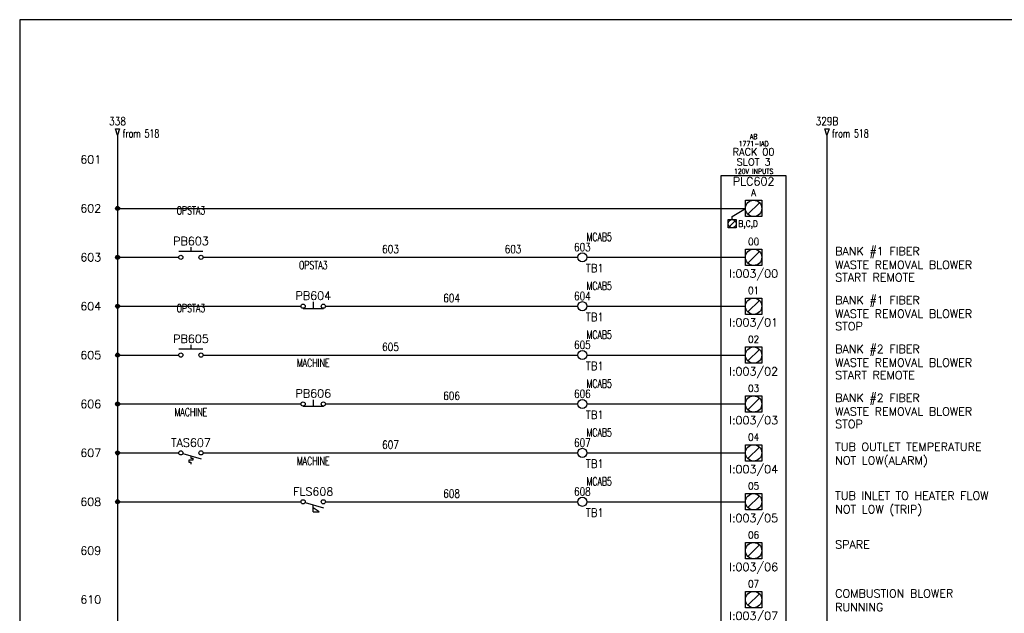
# Model space of a CAD drawing. Header units: inches. Extents: x 0 to 30, y 0 to 19.
# Tile 2 of 4: x 0 to 15.1, y 9.9 to 19. Entities that reach past the tile are written whole.
import ezdxf
from ezdxf.enums import TextEntityAlignment as Align

# ---------------------------------------------------------------- set-up
doc = ezdxf.new("R2010")
doc.units = ezdxf.units.IN
doc.header["$MEASUREMENT"] = 0
for name, color, linetype in [('BLK_18AWG', 251, 'Continuous'), ('DESC', 1, 'Continuous'), ('LOC', 140, 'Continuous'), ('MISC', 30, 'Continuous'), ('RED_18AWG', 1, 'Continuous'), ('SYMS', 7, 'Continuous'), ('TAGS', 30, 'Continuous'), ('TERMS', 6, 'Continuous'), ('WHT_16AWG', 7, 'Continuous'), ('WIRECOPY', 52, 'Continuous'), ('WIRENO', 3, 'Continuous'), ('WIREREF', 52, 'Continuous'), ('WIREREF_DEST', 62, 'Continuous'), ('XREF', 7, 'Continuous')]:
    doc.layers.add(name, color=color, linetype=linetype)
doc.layers.add('Viewports', color=3, linetype='Continuous', plot=False)
doc.styles.add('LEGACY', font='romans.shx')
doc.styles.add('WD', font='romans.shx')

# ---------------------------------------------------------------- blocks, each defined once
blk = doc.blocks.new('PLCIO_7923')
at = {"layer": 'SYMS'}
for p, q in [((0.5, 0.5), (-0.5, 0.5)), ((-0.5, 0.5), (-0.5, -13.125)), ((0.5, -13.125), (0.5, 0.5)), ((-0.328, -0.125), (-0.125, 0)), ((-0.125, 0.125), (0.125, 0.125)), ((-0.125, -0.125), (-0.125, 0.125)), ((0.088, 0.088), (-0.088, -0.088)), ((0.125, 0.125), (0.125, -0.125)), ((-0.328, -0.172), (-0.328, -0.125)), ((0.125, -0.125), (-0.125, -0.125)), ((-0.391, -0.172), (-0.266, -0.172)), ((-0.391, -0.297), (-0.391, -0.172)), ((-0.266, -0.297), (-0.391, -0.297)), ((-0.284, -0.19), (-0.372, -0.279)), ((-0.266, -0.172), (-0.266, -0.297)), ((-0.125, -0.625), (0.125, -0.625)), ((-0.125, -0.875), (-0.125, -0.625)), ((-0.125, -0.625), (0.125, -0.625)), ((-0.125, -0.875), (-0.125, -0.625)), ((0.088, -0.662), (-0.088, -0.838)), ((0.125, -0.625), (0.125, -0.875)), ((0.125, -0.625), (0.125, -0.875)), ((0.125, -0.875), (-0.125, -0.875)), ((0.125, -0.875), (-0.125, -0.875)), ((-0.125, -1.375), (0.125, -1.375)), ((-0.125, -1.625), (-0.125, -1.375)), ((-0.125, -1.375), (0.125, -1.375)), ((-0.125, -1.625), (-0.125, -1.375)), ((0.088, -1.412), (-0.088, -1.588)), ((0.125, -1.375), (0.125, -1.625)), ((0.125, -1.375), (0.125, -1.625)), ((0.125, -1.625), (-0.125, -1.625)), ((0.125, -1.625), (-0.125, -1.625)), ((-0.125, -2.125), (0.125, -2.125)), ((-0.125, -2.375), (-0.125, -2.125)), ((-0.125, -2.125), (0.125, -2.125)), ((-0.125, -2.375), (-0.125, -2.125)), ((0.088, -2.162), (-0.088, -2.338)), ((0.125, -2.125), (0.125, -2.375)), ((0.125, -2.125), (0.125, -2.375)), ((0.125, -2.375), (-0.125, -2.375)), ((0.125, -2.375), (-0.125, -2.375)), ((-0.125, -2.875), (0.125, -2.875)), ((-0.125, -3.125), (-0.125, -2.875)), ((-0.125, -2.875), (0.125, -2.875)), ((-0.125, -3.125), (-0.125, -2.875)), ((0.088, -2.912), (-0.088, -3.088)), ((0.125, -2.875), (0.125, -3.125)), ((0.125, -2.875), (0.125, -3.125)), ((0.125, -3.125), (-0.125, -3.125)), ((0.125, -3.125), (-0.125, -3.125)), ((-0.125, -3.625), (0.125, -3.625)), ((-0.125, -3.875), (-0.125, -3.625)), ((-0.125, -3.625), (0.125, -3.625)), ((-0.125, -3.875), (-0.125, -3.625)), ((0.088, -3.662), (-0.088, -3.838)), ((0.125, -3.625), (0.125, -3.875)), ((0.125, -3.625), (0.125, -3.875)), ((0.125, -3.875), (-0.125, -3.875)), ((0.125, -3.875), (-0.125, -3.875)), ((-0.125, -4.375), (0.125, -4.375)), ((-0.125, -4.625), (-0.125, -4.375)), ((-0.125, -4.375), (0.125, -4.375)), ((-0.125, -4.625), (-0.125, -4.375)), ((0.125, -4.375), (0.125, -4.625)), ((0.125, -4.375), (0.125, -4.625)), ((0.088, -4.412), (-0.088, -4.588)), ((0.125, -4.625), (-0.125, -4.625)), ((0.125, -4.625), (-0.125, -4.625)), ((-0.125, -5.125), (0.125, -5.125)), ((-0.125, -5.375), (-0.125, -5.125)), ((-0.125, -5.125), (0.125, -5.125)), ((-0.125, -5.375), (-0.125, -5.125)), ((0.125, -5.125), (0.125, -5.375)), ((0.125, -5.125), (0.125, -5.375)), ((0.088, -5.162), (-0.088, -5.338)), ((0.125, -5.375), (-0.125, -5.375)), ((0.125, -5.375), (-0.125, -5.375)), ((-0.125, -5.875), (0.125, -5.875)), ((-0.125, -6.125), (-0.125, -5.875)), ((-0.125, -5.875), (0.125, -5.875)), ((-0.125, -6.125), (-0.125, -5.875)), ((0.125, -5.875), (0.125, -6.125)), ((0.125, -5.875), (0.125, -6.125)), ((0.088, -5.912), (-0.088, -6.088)), ((0.125, -6.125), (-0.125, -6.125)), ((0.125, -6.125), (-0.125, -6.125))]:
    blk.add_line(p, q, dxfattribs=at)
for centre, radius in [((0, 0), 0.125), ((-0.328, -0.234), 0.0625), ((0, -0.75), 0.125), ((0, -1.5), 0.125), ((0, -2.25), 0.125), ((0, -3), 0.125), ((0, -3.75), 0.125), ((0, -4.5), 0.125), ((0, -5.25), 0.125), ((0, -6), 0.125)]:
    blk.add_circle(centre, radius, dxfattribs=at)
at = {"layer": 'SYMS', "style": 'LEGACY'}
for tag, height, width, p in [('LOC', 0.0781, 0.8, (0, 1.17)), ('MFG', 0.0781, 0.8, (0, 1.062)), ('CAT', 0.0781, 0.9, (0, 0.953)), ('DESC', 0.0781, 0.8, (0, 0.53)), ('TERM01', 0.109, 0.9, (0, 0.188)), ('TERM02', 0.109, 0.9, (0, -0.562)), ('TERM03', 0.109, 0.9, (0, -1.312)), ('TERM04', 0.109, 0.9, (0, -2.062)), ('TERM05', 0.109, 0.9, (0, -2.812)), ('TERM06', 0.109, 0.9, (0, -3.562)), ('TERM07', 0.109, 0.9, (0, -4.312)), ('TERM08', 0.109, 0.9, (0, -5.062)), ('TERM09', 0.109, 0.9, (0, -5.812)), ('TERM10', 0.109, 0.9, (0, -6.562)), ('TERM11', 0.109, 0.9, (0, -7.312)), ('TERM12', 0.109, 0.9, (0, -8.062)), ('TERM13', 0.109, 0.9, (0, -8.812)), ('TERM14', 0.109, 0.9, (0, -9.562)), ('TERM15', 0.109, 0.9, (0, -10.312)), ('TERM16', 0.109, 0.9, (0, -11.062)), ('TERM17', 0.109, 0.9, (0, -11.812)), ('TERM18', 0.109, 0.9, (0, -12.562))]:
    blk.add_attdef(tag, text='', height=height, dxfattribs=dict(at, width=width)).set_placement(p, align=Align.CENTER)
at = {"layer": 'SYMS', "linetype": 'Continuous', "style": 'LEGACY', "flags": 9}
blk.add_attdef('ASSYCODE', text='', height=0.01, dxfattribs=at).set_placement((0.23, 1.071), align=Align.CENTER)
at = {"layer": 'SYMS', "style": 'LEGACY'}
for tag, p in [('LINE1', (0, 0.812)), ('LINE2', (0, 0.656)), ('TAG', (0, 0.353))]:
    blk.add_attdef(tag, text='', height=0.109, dxfattribs=at).set_placement(p, align=Align.CENTER)
at = {"layer": 'SYMS', "style": 'LEGACY', "flags": 1}
for tag, p in [('X4TERM01', (-0.125, 0)), ('X4TERM02', (-0.125, -0.75)), ('X4TERM03', (-0.125, -1.5)), ('X4TERM04', (-0.125, -2.25)), ('X4TERM05', (-0.125, -3)), ('X4TERM06', (-0.125, -3.75)), ('X4TERM07', (-0.125, -4.5)), ('X4TERM08', (-0.125, -5.25)), ('X4TERM09', (-0.125, -6)), ('X4TERM10', (-0.125, -6.75)), ('X4TERM11', (-0.125, -7.5)), ('X4TERM12', (-0.125, -8.25)), ('X4TERM13', (-0.125, -9)), ('X4TERM14', (-0.125, -9.75)), ('X4TERM15', (-0.125, -10.5)), ('X4TERM16', (-0.125, -11.25)), ('X4TERM17', (-0.125, -12)), ('X1TERM18', (0.125, -12.75))]:
    blk.add_attdef(tag, p, '', height=0.01, dxfattribs=at)
at = {"layer": 'SYMS', "style": 'LEGACY', "width": 0.9}
for tag, p in [('TERMDESC01', (-0.172, -0.062)), ('TERMDESC02', (-0.188, -0.812)), ('TERMDESC03', (-0.188, -1.562)), ('TERMDESC04', (-0.188, -2.312)), ('TERMDESC05', (-0.188, -3.062)), ('TERMDESC06', (-0.188, -3.812)), ('TERMDESC07', (-0.188, -4.562)), ('TERMDESC08', (-0.188, -5.312)), ('TERMDESC09', (-0.188, -6.062)), ('TERMDESC10', (-0.188, -6.812)), ('TERMDESC11', (-0.188, -7.562)), ('TERMDESC12', (-0.188, -8.312)), ('TERMDESC13', (-0.188, -9.062)), ('TERMDESC14', (-0.188, -9.812)), ('TERMDESC15', (-0.188, -10.562)), ('TERMDESC16', (-0.188, -11.312)), ('TERMDESC17', (-0.188, -12.062))]:
    blk.add_attdef(tag, text='', height=0.0781, dxfattribs=at).set_placement(p, align=Align.TOP_RIGHT)
for tag, height, p in [('TERM', 0.0938, (-0.234, -0.188)), ('TERMDESC18', 0.0781, (0.188, -12.812))]:
    blk.add_attdef(tag, text='', height=height, dxfattribs=at).set_placement(p, align=Align.TOP_LEFT)
for tag, p in [('DESCA02', (1.25, -0.719)), ('DESCB02', (1.25, -0.859)), ('DESCC02', (1.25, -1)), ('DESCD02', (1.25, -1.141)), ('DESCE02', (1.25, -1.281)), ('DESCA03', (1.25, -1.469)), ('DESCB03', (1.25, -1.609)), ('DESCC03', (1.25, -1.75)), ('DESCD03', (1.25, -1.891)), ('DESCE03', (1.25, -2.031)), ('DESCA04', (1.25, -2.219)), ('DESCB04', (1.25, -2.359)), ('DESCC04', (1.25, -2.5)), ('DESCD04', (1.25, -2.641)), ('DESCE04', (1.25, -2.781)), ('DESCA05', (1.25, -2.969)), ('DESCB05', (1.25, -3.109)), ('DESCC05', (1.25, -3.25)), ('DESCD05', (1.25, -3.391)), ('DESCE05', (1.25, -3.531)), ('DESCA06', (1.25, -3.719)), ('DESCB06', (1.25, -3.859)), ('DESCC06', (1.25, -4)), ('DESCD06', (1.25, -4.141)), ('DESCE06', (1.25, -4.281)), ('DESCA07', (1.25, -4.469)), ('DESCB07', (1.25, -4.609)), ('DESCC07', (1.25, -4.75)), ('DESCD07', (1.25, -4.891)), ('DESCE07', (1.25, -5.031)), ('DESCA08', (1.25, -5.219)), ('DESCB08', (1.25, -5.359)), ('DESCC08', (1.25, -5.5)), ('DESCD08', (1.25, -5.641)), ('DESCE08', (1.25, -5.781)), ('DESCA09', (1.25, -5.969)), ('DESCB09', (1.25, -6.109)), ('DESCC09', (1.25, -6.25)), ('DESCD09', (1.25, -6.391)), ('DESCE09', (1.25, -6.531)), ('DESCA10', (1.25, -6.719)), ('DESCB10', (1.25, -6.859)), ('DESCC10', (1.25, -7)), ('DESCD10', (1.25, -7.141)), ('DESCE10', (1.25, -7.281)), ('DESCA11', (1.25, -7.469)), ('DESCB11', (1.25, -7.609)), ('DESCC11', (1.25, -7.75)), ('DESCD11', (1.25, -7.891)), ('DESCE11', (1.25, -8.031)), ('DESCA12', (1.25, -8.219)), ('DESCB12', (1.25, -8.359)), ('DESCC12', (1.25, -8.5)), ('DESCD12', (1.25, -8.641)), ('DESCE12', (1.25, -8.781)), ('DESCA13', (1.25, -8.969)), ('DESCB13', (1.25, -9.109)), ('DESCC13', (1.25, -9.25)), ('DESCD13', (1.25, -9.391)), ('DESCE13', (1.25, -9.531)), ('DESCA14', (1.25, -9.719)), ('DESCB14', (1.25, -9.859)), ('DESCC14', (1.25, -10)), ('DESCD14', (1.25, -10.141)), ('DESCE14', (1.25, -10.281)), ('DESCA15', (1.25, -10.469)), ('DESCB15', (1.25, -10.609)), ('DESCC15', (1.25, -10.75)), ('DESCD15', (1.25, -10.891)), ('DESCE15', (1.25, -11.031)), ('DESCA16', (1.25, -11.219)), ('DESCB16', (1.25, -11.359)), ('DESCC16', (1.25, -11.5)), ('DESCD16', (1.25, -11.641)), ('DESCE16', (1.25, -11.781)), ('DESCA17', (1.25, -11.969)), ('DESCB17', (1.25, -12.109)), ('DESCC17', (1.25, -12.25)), ('DESCD17', (1.25, -12.391)), ('DESCE17', (1.25, -12.531))]:
    blk.add_attdef(tag, p, '', height=0.109, dxfattribs=at)
at = {"layer": 'SYMS', "style": 'LEGACY'}
for tag, p in [('TAGA02', (0, -0.938)), ('TAGA03', (0, -1.688)), ('TAGA04', (0, -2.438)), ('TAGA05', (0, -3.188)), ('TAGA06', (0, -3.938)), ('TAGA07', (0, -4.688)), ('TAGA08', (0, -5.438)), ('TAGA09', (0, -6.188)), ('TAGA10', (0, -6.938)), ('TAGA11', (0, -7.688)), ('TAGA12', (0, -8.438)), ('TAGA13', (0, -9.188)), ('TAGA14', (0, -9.938)), ('TAGA15', (0, -10.688)), ('TAGA16', (0, -11.438)), ('TAGA17', (0, -12.188))]:
    blk.add_attdef(tag, text='', height=0.109, dxfattribs=at).set_placement(p, align=Align.TOP_CENTER)
blk = doc.blocks.new('HTS11')
at = {"linetype": 'Continuous'}
blk.add_line((-0.125, -0.01), (0.157, -0.091), dxfattribs=at)
for p, q in [((0.031, -0.111), (-0.031, -0.111)), ((-0.031, -0.111), (-0.031, -0.142)), ((-0.031, -0.142), (0, -0.142)), ((0, -0.046), (0, -0.08)), ((0, -0.08), (0.031, -0.08)), ((0, -0.142), (0, -0.174)), ((0.031, -0.08), (0.031, -0.111))]:
    blk.add_line(p, q)
for centre in [(-0.155, 0), (0.155, 0)]:
    blk.add_circle(centre, 0.0322)
at = {"style": 'WD', "width": 0.7}
for tag, p in [('INST', (0, 0.732)), ('LOC', (0, 0.562)), ('DESC1', (0, 0.406)), ('DESC2', (0, 0.25)), ('XREF', (0, -0.332))]:
    blk.add_attdef(tag, text='', height=0.125, dxfattribs=at).set_placement(p, align=Align.CENTER)
at = {"style": 'WD'}
blk.add_attdef('TAG1', text='', height=0.125, dxfattribs=at).set_placement((0, 0.094), align=Align.CENTER)
for tag, p, height, flags in [('X4TERM01', (-0.188, 0), 0.0125, 1), ('CONTACT', (0.038, 0.02), 0.01, 1), ('FAMILY', (0.038, 0.037), 0.01, 9), ('X1TERM02', (0.188, 0), 0.0125, 1)]:
    blk.add_attdef(tag, p, '', height=height, dxfattribs=dict(at, flags=flags))
for tag, p in [('X2LINK', (0, 0.031)), ('X8LINK', (0, -0.219))]:
    blk.add_attdef(tag, p, '', height=0.01, dxfattribs=at)
at = {"linetype": 'Continuous', "style": 'WD', "flags": 9}
for tag, p in [('CAT', (0.063, -0.007)), ('ASSYCODE', (0.062, -0.047)), ('MFG', (0.063, -0.027))]:
    blk.add_attdef(tag, text='', height=0.01, dxfattribs=at).set_placement(p, align=Align.CENTER)
at = {"linetype": 'Continuous', "style": 'WD', "flags": 8}
blk.add_attdef('TERM01', text='', height=0.125, dxfattribs=at).set_placement((-0.25, -0.016), align=Align.TOP_RIGHT)
blk.add_attdef('TERM02', text='', height=0.125, dxfattribs=at).set_placement((0.25, -0.016), align=Align.TOP_LEFT)
at = {"style": 'WD', "width": 0.7}
for tag, p in [('RATING1', (0.281, -0.294)), ('WDTAGALT', (0.281, -0.466))]:
    blk.add_attdef(tag, p, '', height=0.125, dxfattribs=at)
blk = doc.blocks.new('HFS11')
at = {"linetype": 'Continuous'}
blk.add_line((-0.125, -0.01), (0.157, -0.091), dxfattribs=at)
for p, q in [((0, -0.156), (0, -0.046)), ((0.093, -0.156), (0, -0.094)), ((0, -0.156), (0.093, -0.156))]:
    blk.add_line(p, q)
for centre in [(-0.155, 0), (0.155, 0)]:
    blk.add_circle(centre, 0.0322)
at = {"style": 'WD', "width": 0.7}
for tag, p in [('INST', (0, 0.732)), ('LOC', (0, 0.562)), ('DESC1', (0, 0.406)), ('DESC2', (0, 0.25)), ('XREF', (0, -0.348)), ('WDTAGALT', (-0.009, -0.5))]:
    blk.add_attdef(tag, text='', height=0.125, dxfattribs=at).set_placement(p, align=Align.CENTER)
at = {"style": 'WD'}
blk.add_attdef('TAG1', text='', height=0.125, dxfattribs=at).set_placement((0, 0.094), align=Align.CENTER)
for tag, p, height, flags in [('X4TERM01', (-0.188, 0), 0.0125, 1), ('CONTACT', (0.038, 0.02), 0.01, 1), ('FAMILY', (0.038, 0.037), 0.01, 9), ('X1TERM02', (0.188, 0), 0.0125, 1)]:
    blk.add_attdef(tag, p, '', height=height, dxfattribs=dict(at, flags=flags))
for tag, p in [('X2LINK', (0, 0.047)), ('X8LINK', (0, -0.203))]:
    blk.add_attdef(tag, p, '', height=0.01, dxfattribs=at)
at = {"linetype": 'Continuous', "style": 'WD', "flags": 9}
for tag, p in [('CAT', (0.063, -0.007)), ('ASSYCODE', (0.062, -0.047)), ('MFG', (0.063, -0.027))]:
    blk.add_attdef(tag, text='', height=0.01, dxfattribs=at).set_placement(p, align=Align.CENTER)
at = {"linetype": 'Continuous', "style": 'WD', "flags": 8}
blk.add_attdef('TERM01', text='', height=0.125, dxfattribs=at).set_placement((-0.25, -0.031), align=Align.TOP_RIGHT)
blk.add_attdef('TERM02', text='', height=0.125, dxfattribs=at).set_placement((0.25, -0.031), align=Align.TOP_LEFT)
at = {"style": 'WD', "width": 0.7}
blk.add_attdef('RATING1', (0.249, -0.313), '', height=0.125, dxfattribs=at)
blk = doc.blocks.new('WDDOT')
for radius in [0.03, 0.0187, 0.00929]:
    blk.add_circle((0, 0), radius)
blk = doc.blocks.new('WD_MLRH')
at = {"style": 'WD'}
blk.add_attdef('RUNGFIRST', text='', height=0.125, dxfattribs=at).set_placement((-0.25, 0), align=Align.MIDDLE_RIGHT)
at = {"style": 'WD', "flags": 1}
for tag, p in [('RUNGHORV', (-0.25, -0.127)), ('RUNGINC', (-0.25, -0.163)), ('WIREMODE', (-0.25, -0.281)), ('RUNGDIST', (-0.25, -0.2)), ('RUNGCNT', (-0.25, -0.237)), ('WIREFMT', (-0.25, -0.321)), ('WIRE-START', (-0.25, -0.356)), ('WIRE-GSUF', (-0.25, -0.396)), ('PH3SPACE', (-0.25, -0.437))]:
    blk.add_attdef(tag, text='', height=0.025, dxfattribs=at).set_placement(p, align=Align.RIGHT)
blk = doc.blocks.new('HA1D2')
blk.add_lwpolyline([(0, 0.094), (0.031, 0.094), (0, 0), (-0.031, 0.094), (0, 0.094)])
at = {"style": 'WD', "width": 0.8, "flags": 8}
blk.add_attdef('WIRENO', text='', height=0.125, dxfattribs=at).set_placement((0, 0.15), align=Align.CENTER)
at = {"style": 'WD', "flags": 1}
for tag, p in [('X8TERM01', (0, 0)), ('SIGCODE', (0.026, 0.066))]:
    blk.add_attdef(tag, p, '', height=0.01, dxfattribs=at)
at = {"style": 'WD', "width": 0.7}
for tag, p in [('XREF', (0.077, -0.037)), ('DESC1', (0.077, -0.206))]:
    blk.add_attdef(tag, p, '', height=0.125, dxfattribs=at)
blk = doc.blocks.new('HPB12')
for p, q in [((0, 0.065), (0, -0.033)), ((-0.156, -0.033), (0.156, -0.033))]:
    blk.add_line(p, q)
for centre in [(-0.155, 0), (0.155, 0)]:
    blk.add_circle(centre, 0.0322)
at = {"style": 'WD', "width": 0.7}
for tag, p in [('INST', (0, 0.738)), ('LOC', (0, 0.568)), ('DESC1', (0, 0.412)), ('DESC2', (0, 0.255)), ('XREF', (0, -0.232))]:
    blk.add_attdef(tag, text='', height=0.125, dxfattribs=at).set_placement(p, align=Align.CENTER)
at = {"style": 'WD'}
blk.add_attdef('TAG1', text='', height=0.125, dxfattribs=at).set_placement((0, 0.099), align=Align.CENTER)
for tag, p, height, flags in [('X4TERM01', (-0.188, 0), 0.0125, 1), ('CONTACT', (0.054, 0.042), 0.01, 9), ('FAMILY', (0.054, 0.058), 0.01, 9), ('X1TERM02', (0.188, 0), 0.0125, 1)]:
    blk.add_attdef(tag, p, '', height=height, dxfattribs=dict(at, flags=flags))
for tag, p in [('X2LINK', (0, 0.125)), ('X8LINK', (0, -0.094))]:
    blk.add_attdef(tag, p, '', height=0.01, dxfattribs=at)
at = {"linetype": 'Continuous', "style": 'WD', "flags": 9}
for tag, p in [('MFG', (0.076, -0.006)), ('CAT', (0.076, 0.017)), ('ASSYCODE', (0.076, -0.022))]:
    blk.add_attdef(tag, text='', height=0.01, dxfattribs=at).set_placement(p, align=Align.CENTER)
at = {"linetype": 'Continuous', "style": 'WD', "flags": 8}
blk.add_attdef('TERM01', text='', height=0.125, dxfattribs=at).set_placement((-0.25, -0.031), align=Align.TOP_RIGHT)
blk.add_attdef('TERM02', text='', height=0.125, dxfattribs=at).set_placement((0.25, -0.031), align=Align.TOP_LEFT)
blk = doc.blocks.new('HT0W02')
blk.add_circle((0, 0), 0.0699)
at = {"style": 'WD'}
for tag, p, width in [('INST', (0.062, 0.42), 0.7), ('LOC', (0.062, 0.25), 0.7), ('DESC1', (0.053, -0.385), 0.8)]:
    blk.add_attdef(tag, p, '', height=0.125, dxfattribs=dict(at, width=width))
at = {"linetype": 'Continuous', "style": 'WD', "width": 0.8, "flags": 8}
blk.add_attdef('WIRENO', text='', height=0.125, dxfattribs=at).set_placement((0, 0.094), align=Align.CENTER)
at = {"style": 'WD', "flags": 1}
for tag, p, height in [('X4TERM01', (-0.07, 0), 0.0125), ('X4TERMDESC01', (-0.055, -0.023), 0.025), ('X2TERMDESC01', (-0.006, 0.029), 0.025), ('X2TERM01', (0, 0.07), 0.0125), ('STRIPSEQ', (0, 0), 0.00125), ('X1TERMDESC01', (0.039, -0.003), 0.025), ('X1TERM01', (0.07, 0), 0.0125), ('LINKTERM', (0, -0.002), 0.00125), ('X8TERM01', (0, -0.07), 0.0125), ('X8TERMDESC01', (0, -0.054), 0.025)]:
    blk.add_attdef(tag, p, '', height=height, dxfattribs=at)
at = {"linetype": 'Continuous', "style": 'WD'}
for tag, p, height, width, flags in [('TAGSTRIP', (0.053, -0.229), 0.125, 0.9, 8), ('CAT', (0.213, -0.406), 0.109, 0.8, 1), ('DESC2', (0.053, -0.541), 0.125, 0.8, 8), ('DESC3', (0.053, -0.698), 0.125, 0.8, 8)]:
    blk.add_attdef(tag, p, '', height=height, dxfattribs=dict(at, width=width, flags=flags))
at = {"linetype": 'Continuous', "style": 'WD', "width": 0.8, "flags": 1}
blk.add_attdef('MFG', text='', height=0.109, dxfattribs=at).set_placement((0.088, -0.406), align=Align.RIGHT)
at = {"style": 'WD', "width": 0.7, "flags": 1}
blk.add_attdef('ASSYCODE', (0.062, -0.281), '', height=0.01, dxfattribs=at)
blk = doc.blocks.new('HPB11')
for p, q in [((0, 0.156), (0, 0.094)), ((-0.185, 0.094), (0.18, 0.094))]:
    blk.add_line(p, q)
for centre in [(-0.155, 0), (0.155, 0)]:
    blk.add_circle(centre, 0.0322)
at = {"style": 'WD', "width": 0.7}
for tag, p in [('INST', (0, 0.826)), ('LOC', (0, 0.656)), ('DESC1', (0, 0.5)), ('DESC2', (0, 0.344)), ('XREF', (0, -0.219))]:
    blk.add_attdef(tag, text='', height=0.125, dxfattribs=at).set_placement(p, align=Align.CENTER)
at = {"style": 'WD'}
blk.add_attdef('TAG1', text='', height=0.125, dxfattribs=at).set_placement((0, 0.188), align=Align.CENTER)
for tag, p in [('X2LINK', (0, 0.219)), ('X8LINK', (0, 0))]:
    blk.add_attdef(tag, p, '', height=0.01, dxfattribs=at)
for tag, p, height, flags in [('FAMILY', (0.205, 0.152), 0.01, 9), ('X4TERM01', (-0.188, 0), 0.0125, 1), ('X1TERM02', (0.188, 0), 0.0125, 1), ('CONTACT', (0.205, 0.136), 0.01, 1)]:
    blk.add_attdef(tag, p, '', height=height, dxfattribs=dict(at, flags=flags))
at = {"linetype": 'Continuous', "style": 'WD', "flags": 9}
for tag, p in [('ASSYCODE', (0.23, 0.071)), ('MFG', (0.228, 0.089)), ('CAT', (0.23, 0.108))]:
    blk.add_attdef(tag, text='', height=0.01, dxfattribs=at).set_placement(p, align=Align.CENTER)
at = {"linetype": 'Continuous', "style": 'WD', "flags": 8}
blk.add_attdef('TERM01', text='', height=0.125, dxfattribs=at).set_placement((-0.25, -0.031), align=Align.TOP_RIGHT)
blk.add_attdef('TERM02', text='', height=0.125, dxfattribs=at).set_placement((0.25, -0.031), align=Align.TOP_LEFT)
blk = doc.blocks.new('WD_WNH')
at = {"linetype": 'Continuous', "style": 'WD', "width": 0.8}
blk.add_attdef('WIRENO', text='', height=0.125, dxfattribs=at).set_placement((0, 0.062), align=Align.CENTER)
at = {"style": 'WD', "flags": 1}
for tag, p in [('W01USER', (0, 0.078)), ('W02USER', (0, 0.07)), ('W03USER', (0, 0.062)), ('W04USER', (0, 0.055)), ('W05USER', (0, 0.047)), ('W06USER', (0, 0.039)), ('W07USER', (0, 0.031)), ('W08USER', (0, 0.023)), ('W09USER', (0, 0.016)), ('W10USER', (0, 0.008))]:
    blk.add_attdef(tag, text='', height=0.005, dxfattribs=at).set_placement(p, align=Align.CENTER)
blk = doc.blocks.new('WD_WCH')
at = {"linetype": 'Continuous', "style": 'WD', "width": 0.8}
blk.add_attdef('WIRECOPY', text='', height=0.125, dxfattribs=at).set_placement((0, 0.0625), align=Align.CENTER)

msp = doc.modelspace()

# ---------------------------------------------------------------- linework, layer by layer
at = {"layer": 'BLK_18AWG'}
for p, q in [((1.5, 17.25), (1.5, 2.25)), ((1.5, 16.125), (11.125, 16.125)), ((1.5, 15.375), (2.438, 15.375)), ((1.5, 14.625), (4.312, 14.625)), ((1.5, 13.875), (2.438, 13.875)), ((1.5, 13.125), (4.312, 13.125)), ((1.5, 12.375), (2.438, 12.375)), ((1.5, 11.625), (4.312, 11.625))]:
    msp.add_line(p, q, dxfattribs=at)
at = {"layer": 'RED_18AWG'}
for p, q in [((2.812, 15.375), (8.555, 15.375)), ((8.695, 15.375), (11.125, 15.375)), ((4.688, 14.625), (8.555, 14.625)), ((8.695, 14.625), (11.125, 14.625)), ((2.812, 13.875), (8.555, 13.875)), ((8.695, 13.875), (11.125, 13.875)), ((4.688, 13.125), (8.555, 13.125)), ((8.695, 13.125), (11.125, 13.125)), ((2.812, 12.375), (8.555, 12.375)), ((8.695, 12.375), (11.125, 12.375)), ((4.688, 11.625), (8.555, 11.625)), ((8.695, 11.625), (11.125, 11.625))]:
    msp.add_line(p, q, dxfattribs=at)
at = {"layer": 'Viewports'}
msp.add_lwpolyline([(0, 0), (30, 0), (30, 19.02), (0, 19.02)], close=True, dxfattribs=at)
at = {"layer": 'WHT_16AWG'}
msp.add_line((12.375, 17.25), (12.375, 2.25), dxfattribs=at)

# ---------------------------------------------------------------- block references
ref = msp.add_blockref('PLCIO_7923', (11.25, 16.125))
ref.add_attrib('TERM01', 'A', dxfattribs={"layer": 'TERMS', "height": 0.109, "style": 'WD', "width": 0.9}).set_placement((11.25, 16.312), align=Align.CENTER)
ref.add_attrib('TAG', 'PLC602', dxfattribs={"layer": 'TAGS', "height": 0.125, "style": 'WD'}).set_placement((11.25, 16.478), align=Align.CENTER)
ref.add_attrib('TERM', 'B,C,D', dxfattribs={"layer": 'TERMS', "height": 0.0938, "style": 'WD', "width": 0.9}).set_placement((11.016, 15.938), align=Align.TOP_LEFT)
ref.add_attrib('LINE1', 'RACK 00', dxfattribs={"layer": 'MISC', "height": 0.1094, "style": 'WD'}).set_placement((11.25, 16.938), align=Align.CENTER)
ref.add_attrib('LINE2', 'SLOT 3', dxfattribs={"layer": 'MISC', "height": 0.1094, "style": 'WD'}).set_placement((11.25, 16.781), align=Align.CENTER)
ref.add_attrib('DESC', '120V INPUTS', dxfattribs={"layer": 'DESC', "height": 0.07812, "style": 'WD', "width": 0.8}).set_placement((11.25, 16.655), align=Align.CENTER)
ref.add_attrib('CAT', '1771-IAD', dxfattribs={"layer": 'MISC', "height": 0.0781, "style": 'WD', "width": 0.9}).set_placement((11.25, 17.078), align=Align.CENTER)
ref.add_attrib('MFG', 'AB', dxfattribs={"layer": 'MISC', "height": 0.0781, "style": 'WD', "width": 0.8}).set_placement((11.25, 17.188), align=Align.CENTER)
ref.add_attrib('TERM02', '00', dxfattribs={"layer": 'TERMS', "height": 0.1094, "style": 'WD', "width": 0.9}).set_placement((11.25, 15.562), align=Align.CENTER)
ref.add_attrib('TAGA02', 'I:003/00', dxfattribs={"layer": 'TAGS', "height": 0.125, "style": 'WD'}).set_placement((11.25, 15.188), align=Align.TOP_CENTER)
ref.add_attrib('DESCA02', 'BANK #1 FIBER', (12.5, 15.406), dxfattribs={"layer": 'DESC', "height": 0.125, "style": 'WD'})
ref.add_attrib('DESCB02', 'WASTE REMOVAL BLOWER', (12.5, 15.197), dxfattribs={"layer": 'DESC', "height": 0.125, "style": 'WD'})
ref.add_attrib('DESCC02', 'START REMOTE', (12.5, 15.005), dxfattribs={"layer": 'DESC', "height": 0.125, "style": 'WD'})
ref.add_attrib('TERM03', '01', dxfattribs={"layer": 'TERMS', "height": 0.1094, "style": 'WD', "width": 0.9}).set_placement((11.25, 14.812), align=Align.CENTER)
ref.add_attrib('TAGA03', 'I:003/01', dxfattribs={"layer": 'TAGS', "height": 0.125, "style": 'WD'}).set_placement((11.25, 14.438), align=Align.TOP_CENTER)
ref.add_attrib('DESCA03', 'BANK #1 FIBER', (12.5, 14.656), dxfattribs={"layer": 'DESC', "height": 0.125, "style": 'WD'})
ref.add_attrib('DESCB03', 'WASTE REMOVAL BLOWER', (12.5, 14.447), dxfattribs={"layer": 'DESC', "height": 0.125, "style": 'WD'})
ref.add_attrib('DESCC03', 'STOP ', (12.5, 14.255), dxfattribs={"layer": 'DESC', "height": 0.125, "style": 'WD'})
ref.add_attrib('TERM04', '02', dxfattribs={"layer": 'TERMS', "height": 0.1094, "style": 'WD', "width": 0.9}).set_placement((11.25, 14.062), align=Align.CENTER)
ref.add_attrib('TAGA04', 'I:003/02', dxfattribs={"layer": 'TAGS', "height": 0.125, "style": 'WD'}).set_placement((11.25, 13.688), align=Align.TOP_CENTER)
ref.add_attrib('DESCA04', 'BANK #2 FIBER', (12.5, 13.906), dxfattribs={"layer": 'DESC', "height": 0.125, "style": 'WD'})
ref.add_attrib('DESCB04', 'WASTE REMOVAL BLOWER', (12.5, 13.697), dxfattribs={"layer": 'DESC', "height": 0.125, "style": 'WD'})
ref.add_attrib('DESCC04', 'START REMOTE', (12.5, 13.505), dxfattribs={"layer": 'DESC', "height": 0.125, "style": 'WD'})
ref.add_attrib('TERM05', '03', dxfattribs={"layer": 'TERMS', "height": 0.1094, "style": 'WD', "width": 0.9}).set_placement((11.25, 13.312), align=Align.CENTER)
ref.add_attrib('TAGA05', 'I:003/03', dxfattribs={"layer": 'TAGS', "height": 0.125, "style": 'WD'}).set_placement((11.25, 12.938), align=Align.TOP_CENTER)
ref.add_attrib('DESCA05', 'BANK #2 FIBER', (12.5, 13.156), dxfattribs={"layer": 'DESC', "height": 0.125, "style": 'WD'})
ref.add_attrib('DESCB05', 'WASTE REMOVAL BLOWER', (12.5, 12.947), dxfattribs={"layer": 'DESC', "height": 0.125, "style": 'WD'})
ref.add_attrib('DESCC05', 'STOP ', (12.5, 12.755), dxfattribs={"layer": 'DESC', "height": 0.125, "style": 'WD'})
ref.add_attrib('TERM06', '04', dxfattribs={"layer": 'TERMS', "height": 0.1094, "style": 'WD', "width": 0.9}).set_placement((11.25, 12.562), align=Align.CENTER)
ref.add_attrib('TAGA06', 'I:003/04', dxfattribs={"layer": 'TAGS', "height": 0.125, "style": 'WD'}).set_placement((11.25, 12.188), align=Align.TOP_CENTER)
ref.add_attrib('DESCA06', 'TUB OUTLET TEMPERATURE', (12.5, 12.406), dxfattribs={"layer": 'DESC', "height": 0.125, "style": 'WD'})
ref.add_attrib('DESCB06', 'NOT LOW(ALARM)', (12.5, 12.197), dxfattribs={"layer": 'DESC', "height": 0.125, "style": 'WD'})
ref.add_attrib('TERM07', '05', dxfattribs={"layer": 'TERMS', "height": 0.1094, "style": 'WD', "width": 0.9}).set_placement((11.25, 11.812), align=Align.CENTER)
ref.add_attrib('TAGA07', 'I:003/05', dxfattribs={"layer": 'TAGS', "height": 0.125, "style": 'WD'}).set_placement((11.25, 11.438), align=Align.TOP_CENTER)
ref.add_attrib('DESCA07', 'TUB INLET TO HEATER FLOW', (12.5, 11.656), dxfattribs={"layer": 'DESC', "height": 0.125, "style": 'WD'})
ref.add_attrib('DESCB07', 'NOT LOW (TRIP)', (12.5, 11.447), dxfattribs={"layer": 'DESC', "height": 0.125, "style": 'WD'})
ref.add_attrib('TERM08', '06', dxfattribs={"layer": 'TERMS', "height": 0.1094, "style": 'WD', "width": 0.9}).set_placement((11.25, 11.062), align=Align.CENTER)
ref.add_attrib('TAGA08', 'I:003/06', dxfattribs={"layer": 'TAGS', "height": 0.125, "style": 'WD'}).set_placement((11.25, 10.688), align=Align.TOP_CENTER)
ref.add_attrib('DESCA08', 'SPARE', (12.5, 10.906), dxfattribs={"layer": 'DESC', "height": 0.125, "style": 'WD'})
ref.add_attrib('TERM09', '07', dxfattribs={"layer": 'TERMS', "height": 0.1094, "style": 'WD', "width": 0.9}).set_placement((11.25, 10.312), align=Align.CENTER)
ref.add_attrib('TAGA09', 'I:003/07', dxfattribs={"layer": 'TAGS', "height": 0.125, "style": 'WD'}).set_placement((11.25, 9.938), align=Align.TOP_CENTER)
ref.add_attrib('DESCA09', 'COMBUSTION BLOWER', (12.5, 10.156), dxfattribs={"layer": 'DESC', "height": 0.125, "style": 'WD'})
ref.add_attrib('DESCB09', 'RUNNING', (12.5, 9.947), dxfattribs={"layer": 'DESC', "height": 0.125, "style": 'WD'})
at = {"layer": 'SYMS'}
ref = msp.add_blockref('HA1D2', (1.5, 17.25), dxfattribs=at)
ref.add_attrib('WIRENO', '338', dxfattribs={"layer": 'WIREREF_DEST', "height": 0.125, "style": 'WD', "width": 0.8, "flags": 8}).set_placement((1.5, 17.4), align=Align.CENTER)
ref.add_attrib('XREF', 'from 518', (1.577, 17.213), dxfattribs={"layer": 'XREF', "height": 0.125, "style": 'WD', "width": 0.7})
ref = msp.add_blockref('HA1D2', (12.375, 17.25), dxfattribs=at)
ref.add_attrib('WIRENO', '329B', dxfattribs={"layer": 'WIREREF_DEST', "height": 0.125, "style": 'WD', "width": 0.8, "flags": 8}).set_placement((12.375, 17.4), align=Align.CENTER)
ref.add_attrib('XREF', 'from 518', (12.452, 17.213), dxfattribs={"layer": 'XREF', "height": 0.125, "style": 'WD', "width": 0.7})
ref = msp.add_blockref('WD_MLRH', (1.5, 16.875), dxfattribs=at)
ref.add_attrib('RUNGFIRST', '601', dxfattribs={"layer": 'MISC', "height": 0.125, "style": 'WD'}).set_placement((1.25, 16.875), align=Align.MIDDLE_RIGHT)
for p in [(1.5, 16.125), (1.5, 15.375), (1.5, 14.625), (1.5, 13.875), (1.5, 13.125), (1.5, 12.375), (1.5, 11.625)]:
    msp.add_blockref('WDDOT', p, dxfattribs=at)
ref = msp.add_blockref('HPB11', (2.625, 15.375), dxfattribs=at)
ref.add_attrib('LOC', 'OPSTA3', dxfattribs={"layer": 'LOC', "height": 0.125, "style": 'WD', "width": 0.7}).set_placement((2.625, 16.031), align=Align.CENTER)
ref.add_attrib('TAG1', 'PB603', dxfattribs={"layer": 'TAGS', "height": 0.125, "style": 'WD'}).set_placement((2.625, 15.562), align=Align.CENTER)
ref = msp.add_blockref('HT0W02', (8.625, 15.375), dxfattribs=at)
ref.add_attrib('WIRENO', '603', dxfattribs={"layer": 'WIREREF', "linetype": 'Continuous', "height": 0.125, "style": 'WD', "width": 0.8, "flags": 8}).set_placement((8.625, 15.469), align=Align.CENTER)
ref.add_attrib('LOC', 'MCAB5', (8.688, 15.625), dxfattribs={"layer": 'LOC', "height": 0.125, "style": 'WD', "width": 0.7})
ref.add_attrib('TAGSTRIP', 'TB1', (8.678, 15.146), dxfattribs={"layer": 'TAGS', "linetype": 'Continuous', "height": 0.125, "style": 'WD', "width": 0.9, "flags": 8})
ref = msp.add_blockref('HPB12', (4.5, 14.625), dxfattribs=at)
ref.add_attrib('LOC', 'OPSTA3', dxfattribs={"layer": 'LOC', "height": 0.125, "style": 'WD', "width": 0.7}).set_placement((4.5, 15.193), align=Align.CENTER)
ref.add_attrib('TAG1', 'PB604', dxfattribs={"layer": 'TAGS', "height": 0.125, "style": 'WD'}).set_placement((4.5, 14.724), align=Align.CENTER)
ref = msp.add_blockref('HT0W02', (8.625, 14.625), dxfattribs=at)
ref.add_attrib('WIRENO', '604', dxfattribs={"layer": 'WIREREF', "linetype": 'Continuous', "height": 0.125, "style": 'WD', "width": 0.8, "flags": 8}).set_placement((8.625, 14.719), align=Align.CENTER)
ref.add_attrib('LOC', 'MCAB5', (8.688, 14.875), dxfattribs={"layer": 'LOC', "height": 0.125, "style": 'WD', "width": 0.7})
ref.add_attrib('TAGSTRIP', 'TB1', (8.678, 14.396), dxfattribs={"layer": 'TAGS', "linetype": 'Continuous', "height": 0.125, "style": 'WD', "width": 0.9, "flags": 8})
ref = msp.add_blockref('HPB11', (2.625, 13.875), dxfattribs=at)
ref.add_attrib('LOC', 'OPSTA3', dxfattribs={"layer": 'LOC', "height": 0.125, "style": 'WD', "width": 0.7}).set_placement((2.625, 14.531), align=Align.CENTER)
ref.add_attrib('TAG1', 'PB605', dxfattribs={"layer": 'TAGS', "height": 0.125, "style": 'WD'}).set_placement((2.625, 14.062), align=Align.CENTER)
ref = msp.add_blockref('HT0W02', (8.625, 13.875), dxfattribs=at)
ref.add_attrib('WIRENO', '605', dxfattribs={"layer": 'WIREREF', "linetype": 'Continuous', "height": 0.125, "style": 'WD', "width": 0.8, "flags": 8}).set_placement((8.625, 13.969), align=Align.CENTER)
ref.add_attrib('LOC', 'MCAB5', (8.688, 14.125), dxfattribs={"layer": 'LOC', "height": 0.125, "style": 'WD', "width": 0.7})
ref.add_attrib('TAGSTRIP', 'TB1', (8.678, 13.646), dxfattribs={"layer": 'TAGS', "linetype": 'Continuous', "height": 0.125, "style": 'WD', "width": 0.9, "flags": 8})
ref = msp.add_blockref('HPB12', (4.5, 13.125), dxfattribs=at)
ref.add_attrib('LOC', 'MACHINE', dxfattribs={"layer": 'LOC', "height": 0.125, "style": 'WD', "width": 0.7}).set_placement((4.5, 13.693), align=Align.CENTER)
ref.add_attrib('TAG1', 'PB606', dxfattribs={"layer": 'TAGS', "height": 0.125, "style": 'WD'}).set_placement((4.5, 13.224), align=Align.CENTER)
ref = msp.add_blockref('HT0W02', (8.625, 13.125), dxfattribs=at)
ref.add_attrib('WIRENO', '606', dxfattribs={"layer": 'WIREREF', "linetype": 'Continuous', "height": 0.125, "style": 'WD', "width": 0.8, "flags": 8}).set_placement((8.625, 13.219), align=Align.CENTER)
ref.add_attrib('LOC', 'MCAB5', (8.688, 13.375), dxfattribs={"layer": 'LOC', "height": 0.125, "style": 'WD', "width": 0.7})
ref.add_attrib('TAGSTRIP', 'TB1', (8.678, 12.896), dxfattribs={"layer": 'TAGS', "linetype": 'Continuous', "height": 0.125, "style": 'WD', "width": 0.9, "flags": 8})
ref = msp.add_blockref('HTS11', (2.625, 12.375), dxfattribs=at)
ref.add_attrib('LOC', 'MACHINE', dxfattribs={"layer": 'LOC', "height": 0.125, "style": 'WD', "width": 0.7}).set_placement((2.625, 12.938), align=Align.CENTER)
ref.add_attrib('TAG1', 'TAS607', dxfattribs={"layer": 'TAGS', "height": 0.125, "style": 'WD'}).set_placement((2.625, 12.469), align=Align.CENTER)
ref = msp.add_blockref('HT0W02', (8.625, 12.375), dxfattribs=at)
ref.add_attrib('WIRENO', '607', dxfattribs={"layer": 'WIREREF', "linetype": 'Continuous', "height": 0.125, "style": 'WD', "width": 0.8, "flags": 8}).set_placement((8.625, 12.469), align=Align.CENTER)
ref.add_attrib('LOC', 'MCAB5', (8.688, 12.625), dxfattribs={"layer": 'LOC', "height": 0.125, "style": 'WD', "width": 0.7})
ref.add_attrib('TAGSTRIP', 'TB1', (8.678, 12.146), dxfattribs={"layer": 'TAGS', "linetype": 'Continuous', "height": 0.125, "style": 'WD', "width": 0.9, "flags": 8})
ref = msp.add_blockref('HFS11', (4.5, 11.625), dxfattribs=at)
ref.add_attrib('LOC', 'MACHINE', dxfattribs={"layer": 'LOC', "height": 0.125, "style": 'WD', "width": 0.7}).set_placement((4.5, 12.188), align=Align.CENTER)
ref.add_attrib('TAG1', 'FLS608', dxfattribs={"layer": 'TAGS', "height": 0.125, "style": 'WD'}).set_placement((4.5, 11.719), align=Align.CENTER)
ref = msp.add_blockref('HT0W02', (8.625, 11.625), dxfattribs=at)
ref.add_attrib('WIRENO', '608', dxfattribs={"layer": 'WIREREF', "linetype": 'Continuous', "height": 0.125, "style": 'WD', "width": 0.8, "flags": 8}).set_placement((8.625, 11.719), align=Align.CENTER)
ref.add_attrib('LOC', 'MCAB5', (8.688, 11.875), dxfattribs={"layer": 'LOC', "height": 0.125, "style": 'WD', "width": 0.7})
ref.add_attrib('TAGSTRIP', 'TB1', (8.678, 11.396), dxfattribs={"layer": 'TAGS', "linetype": 'Continuous', "height": 0.125, "style": 'WD', "width": 0.9, "flags": 8})
at = {"layer": 'WIRECOPY'}
ref = msp.add_blockref('WD_WCH', (7.562, 15.375), dxfattribs=at)
ref.add_attrib('WIRECOPY', '603', dxfattribs={"linetype": 'Continuous', "height": 0.125, "style": 'WD', "width": 0.8}).set_placement((7.562, 15.438), align=Align.CENTER)
at = {"layer": 'WIRENO'}
ref = msp.add_blockref('WD_WNH', (5.684, 15.375), dxfattribs=at)
ref.add_attrib('WIRENO', '603', dxfattribs={"linetype": 'Continuous', "height": 0.125, "style": 'WD', "width": 0.8}).set_placement((5.684, 15.438), align=Align.CENTER)
ref = msp.add_blockref('WD_WNH', (6.621, 14.625), dxfattribs=at)
ref.add_attrib('WIRENO', '604', dxfattribs={"linetype": 'Continuous', "height": 0.125, "style": 'WD', "width": 0.8}).set_placement((6.621, 14.688), align=Align.CENTER)
ref = msp.add_blockref('WD_WNH', (5.684, 13.875), dxfattribs=at)
ref.add_attrib('WIRENO', '605', dxfattribs={"linetype": 'Continuous', "height": 0.125, "style": 'WD', "width": 0.8}).set_placement((5.684, 13.938), align=Align.CENTER)
ref = msp.add_blockref('WD_WNH', (6.621, 13.125), dxfattribs=at)
ref.add_attrib('WIRENO', '606', dxfattribs={"linetype": 'Continuous', "height": 0.125, "style": 'WD', "width": 0.8}).set_placement((6.621, 13.188), align=Align.CENTER)
ref = msp.add_blockref('WD_WNH', (5.684, 12.375), dxfattribs=at)
ref.add_attrib('WIRENO', '607', dxfattribs={"linetype": 'Continuous', "height": 0.125, "style": 'WD', "width": 0.8}).set_placement((5.684, 12.438), align=Align.CENTER)
ref = msp.add_blockref('WD_WNH', (6.621, 11.625), dxfattribs=at)
ref.add_attrib('WIRENO', '608', dxfattribs={"linetype": 'Continuous', "height": 0.125, "style": 'WD', "width": 0.8}).set_placement((6.621, 11.688), align=Align.CENTER)

# ---------------------------------------------------------------- texts
at = {"layer": 'MISC', "style": 'WD'}
for s, p in [('602', (1.25, 16.125)), ('603', (1.25, 15.375)), ('604', (1.25, 14.625)), ('605', (1.25, 13.875)), ('606', (1.25, 13.125)), ('607', (1.25, 12.375)), ('608', (1.25, 11.625)), ('609', (1.25, 10.875)), ('610', (1.25, 10.125))]:
    msp.add_text(s, height=0.125, dxfattribs=at).set_placement(p, align=Align.MIDDLE_RIGHT)

doc.saveas('drawing.dxf')
